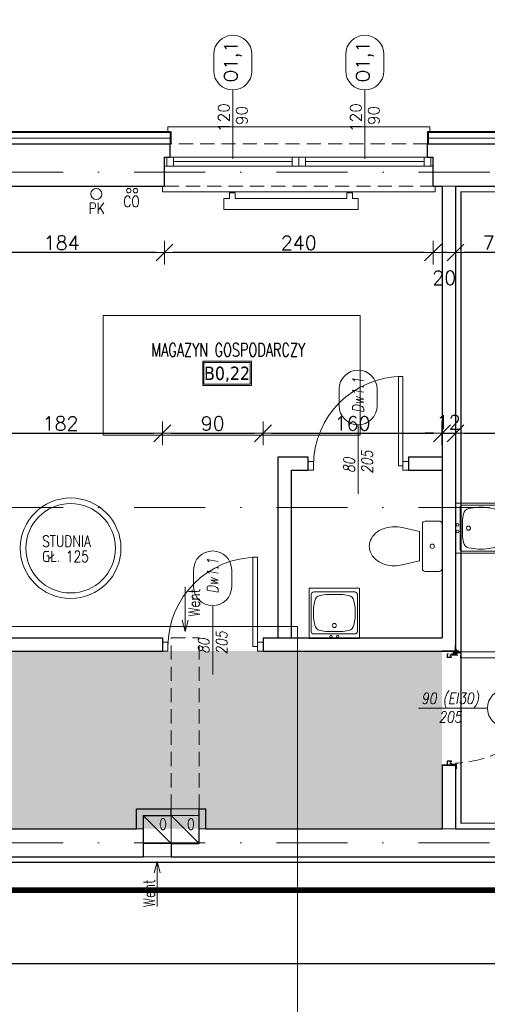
# Model space of a CAD drawing. Header units: millimetres. Extents: x 28291 to 177760, y -399809 to -170937.
# Tile 172 of 256: x 54002 to 54420, y -195084 to -194203. Entities that reach past the tile are written whole.
import ezdxf
from ezdxf.enums import TextEntityAlignment as Align

# ---------------------------------------------------------------- set-up
doc = ezdxf.new("R2010")
doc.units = ezdxf.units.MM
for name, pattern in [('2_3', [1, 0.5, -0.5]), ('CENTER', [0.6, 0.375, -0.075, 0.075, -0.075]), ('DASHDOT', [25.4, 12.7, -6.35, 0, -6.35]), ('HIDDEN', [9.525, 6.35, -3.175]), ('Hidden Line', [391.222223, 282.222223, -109]), ('STRICHLINIE', [0.75, 0.5, -0.25])]:
    doc.linetypes.add(name, pattern=pattern)
doc.layers.get('0').update_dxf_attribs({"lineweight": 0})
for name, color, linetype, lineweight, true_color in [('!! 0_ Istn-okna - wymienione', 9, 'Continuous', 13, 0x808080), ('!! 0_Istn-armatura', 9, 'Continuous', 9, 0x808080), ('!! 0_Opis_okna - zrealizowane', 7, 'Continuous', 15, 0xb3b3b3), ('!! 1_drzwi-linia - zrealizowane', 7, 'Continuous', 5, 0x7a7a7a), ('!! 1_PROJ SCIANY ZREAL - HATCH', 9, 'Continuous', 0, 0x808080), ('!! 1_tynk zewn nowy wykon.', 7, 'Continuous', 13, 0x949494), ('!! 2_OPIS DRZWI ZREAZL', 7, 'Continuous', 5, 0xb5b5b5), ('!! 2_remont ocieplenie wykon', 7, 'Continuous', 13, 0x949494), ('!! budowa zmiany', 7, 'Continuous', 5, 0xff2e2e)]:
    doc.layers.add(name, color=color, linetype=linetype, lineweight=lineweight, true_color=true_color)
for name, color, linetype, lineweight in [('!! 0_ Istn-sciany', 3, 'Continuous', 30), ('!! 0_ Istn-widok', 1, 'Continuous', 15), ('!! 0_Istn-cienka', 4, 'Continuous', 9), ('!! 0_Istn-drzwi', 1, 'Continuous', 13), ('!! 0_Istn-went', 5, 'Continuous', 13), ('!! 0_Opis_pom', 9, 'Continuous', 13), ('!! 1  WYDZIELENIE PPOŻ', 252, 'Continuous', 0), ('!! 1_PROJ Sciany', 2, 'Continuous', 40), ('!! 2_posadzki winyle 1', 31, 'Continuous', 9), ('!! wymiary osi', 250, 'Continuous', 9), ('0-osie-liniA', 14, 'DASHDOT', 5)]:
    doc.layers.add(name, color=color, linetype=linetype, lineweight=lineweight)
doc.layers.add('!! 0_Istn-grzejniki', color=7, linetype='Continuous', lineweight=0, plot=False)
doc.layers.add('!! 0_ramki', color=66, linetype='Continuous', lineweight=9, plot=False)
doc.styles.add('50', font='ROMANS.shx', dxfattribs={"width": 0.8, "height": 10})
doc.styles.add('ARCHETYP', font='romans.shx', dxfattribs={"height": 15})
doc.styles.add('ARIAL', font='tahoma.ttf')
doc.styles.add('TXT', font='simplex.shx')
doc.linetypes.add('ZIGZAG', pattern='A,0.00254,-5.08,[131,ltypeshp.shx,S=5.08,R=0,X=-5.08,Y=0],-10.16,[131,ltypeshp.shx,S=5.08,R=180,X=5.08,Y=0],-5.08', length=20.32254)
doc.dimstyles.new('DIM50', dxfattribs={"dimscale": 5, "dimtxt": 2.5, "dimasz": 1.5, "dimexe": 0, "dimexo": 0, "dimgap": 0.5, "dimtad": 1, "dimdec": 4, "dimrnd": 0.5, "dimdsep": 46, "dimtxsty": 'TXT', "dimblk1": 'TICK1', "dimblk2": 'TICK1', "dimsah": 1, "dimcen": 0, "dimse1": 1, "dimse2": 1, "dimclrd": 1, "dimclre": 7, "dimclrt": 9, "dimadec": 0, "dimazin": 0, "dimtfac": 1, "dimtdec": 4, "dimtmove": 2, "dimatfit": 3, "dimldrblk": 'TICK1', "dimfxl": 1, "dimtolj": 1, "dimarcsym": 0})

# ---------------------------------------------------------------- blocks, each defined once
blk = doc.blocks.new('A$C04090CF1')
for p, q in [((0, 60), (60, 60)), ((0, 0), (0, 60)), ((60, 60), (60, 0)), ((2.5, 8.5), (2.5, 52.5)), ((54.5, 55.5), (5.5, 55.5)), ((13, 51.5), (19.8, 52.7)), ((47, 51.5), (40.2, 52.7)), ((57.5, 8.5), (57.5, 52.5)), ((5.2, 36.8), (6.6, 45)), ((54.8, 36.8), (53.4, 45)), ((6.6, 16), (5.2, 24.2)), ((53.4, 16), (54.8, 24.2)), ((60, 0), (0, 0)), ((54.5, 5.5), (5.5, 5.5)), ((19.8, 8.3), (13, 9.5)), ((40.2, 8.3), (47, 9.5))]:
    blk.add_line(p, q)
for points in [[(19.8, 52.7), (40.2, 52.7)], [(19.8, 8.3), (40.2, 8.3)]]:
    blk.add_lwpolyline(points)
for centre, radius in [((30, 15.5), 2.5), ((26, 2.5), 1.5), ((34, 2.5), 1.5)]:
    blk.add_circle(centre, radius)
for centre, radius, start, end in [((5.5, 52.5), 3, 90, 180), ((14.5, 43.6), 8, 100.3048, 170.5377), ((45.5, 43.6), 8, 9.4623, 79.6952), ((54.5, 52.5), 3, 0, 90), ((188.4, 30.5), 183.3, 178.0251, 181.9749), ((-128.4, 30.5), 183.3, 358.0251, 1.9749), ((14.5, 17.4), 8, 189.4623, 259.6952), ((45.5, 17.4), 8, 280.3048, 350.5377), ((5.5, 8.5), 3, 180, 270), ((54.5, 8.5), 3, 270, 0)]:
    blk.add_arc(centre, radius, start, end)
blk = doc.blocks.new('A$C1F8E0840')
at = {"linetype": 'Continuous', "xscale": 0.75, "yscale": 0.75, "zscale": 0.75}
blk.add_blockref('A$C04090CF1', (-22.5, 0), dxfattribs=at)
blk = doc.blocks.new('BLOK OSI')
at = {"layer": '0-osie-liniA', "ltscale": 5}
for points in [[(48639.33021, -194402.0883), (55424.2848, -194402.0883)], [(48639.25763, -194702.0883), (55442.2848, -194702.0883)], [(48639.25763, -195002.0883), (55442.2848, -195002.0883)]]:
    blk.add_lwpolyline(points, dxfattribs=at)
blk = doc.blocks.new('1_ok-opis')
blk.add_line((0, 111.61), (0, 50))
for points in [[(-17, 128.61), (-17, 143.61)], [(17, 128.61), (17, 143.61)]]:
    blk.add_lwpolyline(points)
for centre, start, end in [((0, 143.61), 0, 180), ((0, 128.61), 180, 0)]:
    blk.add_arc(centre, 17, start, end)
at = {"style": 'ARCHETYP'}
for tag, height, rotation, p in [('NR', 12, 90, (0, 136.9)), ('NR', 12, 270, (0, 136.9)), ('SZEROKOŚĆ', 10, 90, (-8, 78.29)), ('WYSOKOŚĆ', 10, 270, (-8, 78.29)), ('WYSOKOŚĆ', 10, 90, (8, 78.29)), ('SZEROKOŚĆ', 10, 270, (8, 78.29))]:
    blk.add_attdef(tag, text='', height=height, rotation=rotation, dxfattribs=at).set_placement(p, align=Align.MIDDLE)
blk = doc.blocks.new('TICK1')
at = {"color": 0}
for p, q in [((0, -1.4), (0, 1.4)), ((0, 0), (-1, 0))]:
    blk.add_line(p, q, dxfattribs=at)
at = {"color": 2}
blk.add_line((-1, -1), (1, 1), dxfattribs=at)
blk = doc.blocks.new('*D2226')
at = {"layer": '!! wymiary osi', "color": 1, "lineweight": -2, "transparency": 16777216}
blk.add_line((53201.21, -193749.32), (55021.21, -193749.32), dxfattribs=at)
at = {"layer": 'DEFPOINTS', "color": 0, "transparency": 16777216}
for p in [(55028.71, -193749.32), (53193.71, -193904.59), (55028.71, -194277.59)]:
    blk.add_point(p, dxfattribs=at)
at = {"layer": '!! wymiary osi', "color": 1, "lineweight": -2, "transparency": 16777216, "xscale": 7.5, "yscale": 7.5, "zscale": 7.5, "rotation": 180}
blk.add_blockref('TICK1', (53193.71, -193749.32), dxfattribs=at)
at = {"layer": '!! wymiary osi', "color": 1, "lineweight": -2, "transparency": 16777216, "xscale": 7.5, "yscale": 7.5, "zscale": 7.5}
blk.add_blockref('TICK1', (55028.71, -193749.32), dxfattribs=at)
at = {"layer": '!! wymiary osi', "color": 9, "transparency": 16777216, "insert": (54111.21, -193740.57), "char_height": 12.5, "attachment_point": 5, "style": 'TXT'}
blk.add_mtext('\\A1;1835', dxfattribs=at)
blk = doc.blocks.new('*D2253')
at = {"layer": '!! wymiary osi', "color": 1, "lineweight": -2, "transparency": 16777216}
blk.add_line((53955.21, -193779.13), (54372.21, -193779.13), dxfattribs=at)
at = {"layer": 'DEFPOINTS', "color": 0, "transparency": 16777216}
for p in [(54379.71, -193779.13), (53947.71, -194326.59), (54379.71, -194326.59)]:
    blk.add_point(p, dxfattribs=at)
at = {"layer": '!! wymiary osi', "color": 1, "lineweight": -2, "transparency": 16777216, "xscale": 7.5, "yscale": 7.5, "zscale": 7.5, "rotation": 180}
blk.add_blockref('TICK1', (53947.71, -193779.13), dxfattribs=at)
at = {"layer": '!! wymiary osi', "color": 1, "lineweight": -2, "transparency": 16777216, "xscale": 7.5, "yscale": 7.5, "zscale": 7.5}
blk.add_blockref('TICK1', (54379.71, -193779.13), dxfattribs=at)
at = {"layer": '!! wymiary osi', "color": 9, "transparency": 16777216, "insert": (54163.71, -193770.38), "char_height": 12.5, "attachment_point": 5, "style": 'TXT'}
blk.add_mtext('\\A1;432', dxfattribs=at)
blk = doc.blocks.new('*D2254')
at = {"layer": '!! wymiary osi', "color": 1, "lineweight": -2, "transparency": 16777216}
for p, q in [((54372.21, -193779.13), (54364.71, -193779.13)), ((54379.71, -193779.13), (54391.71, -193779.13)), ((54399.21, -193779.13), (54406.71, -193779.13))]:
    blk.add_line(p, q, dxfattribs=at)
at = {"layer": 'DEFPOINTS', "color": 0, "transparency": 16777216}
for p in [(54391.71, -193779.13), (54379.71, -194326.59), (54391.71, -194326.59)]:
    blk.add_point(p, dxfattribs=at)
at = {"layer": '!! wymiary osi', "color": 1, "lineweight": -2, "transparency": 16777216, "xscale": 7.5, "yscale": 7.5, "zscale": 7.5}
blk.add_blockref('TICK1', (54379.71, -193779.13), dxfattribs=at)
at = {"layer": '!! wymiary osi', "color": 1, "lineweight": -2, "transparency": 16777216, "xscale": 7.5, "yscale": 7.5, "zscale": 7.5, "rotation": 180}
blk.add_blockref('TICK1', (54391.71, -193779.13), dxfattribs=at)
at = {"layer": '!! wymiary osi', "color": 9, "transparency": 16777216, "insert": (54385.71, -193769.13), "char_height": 12.5, "attachment_point": 5, "style": 'TXT'}
blk.add_mtext('\\A1;12', dxfattribs=at)
blk = doc.blocks.new('*D2255')
at = {"layer": '!! wymiary osi', "color": 1, "lineweight": -2, "transparency": 16777216}
blk.add_line((54399.21, -193779.13), (54972.21, -193779.13), dxfattribs=at)
at = {"layer": 'DEFPOINTS', "color": 0, "transparency": 16777216}
for p in [(54979.71, -193779.13), (54391.71, -194326.59), (54979.71, -194326.59)]:
    blk.add_point(p, dxfattribs=at)
at = {"layer": '!! wymiary osi', "color": 1, "lineweight": -2, "transparency": 16777216, "xscale": 7.5, "yscale": 7.5, "zscale": 7.5, "rotation": 180}
blk.add_blockref('TICK1', (54391.71, -193779.13), dxfattribs=at)
at = {"layer": '!! wymiary osi', "color": 1, "lineweight": -2, "transparency": 16777216, "xscale": 7.5, "yscale": 7.5, "zscale": 7.5}
blk.add_blockref('TICK1', (54979.71, -193779.13), dxfattribs=at)
at = {"layer": '!! wymiary osi', "color": 9, "transparency": 16777216, "insert": (54685.71, -193770.38), "char_height": 12.5, "attachment_point": 5, "style": 'TXT'}
blk.add_mtext('\\A1;588', dxfattribs=at)
blk = doc.blocks.new('*D2412')
at = {"layer": '!! wymiary osi', "color": 1, "lineweight": -2, "transparency": 16777216}
blk.add_line((54454.21, -194411.04), (54399.21, -194411.04), dxfattribs=at)
at = {"layer": 'DEFPOINTS', "color": 0, "transparency": 16777216}
for p in [(54391.71, -194351.59), (54461.71, -194351.59), (54391.71, -194411.04)]:
    blk.add_point(p, dxfattribs=at)
at = {"layer": '!! wymiary osi', "color": 1, "lineweight": -2, "transparency": 16777216, "xscale": 7.5, "yscale": 7.5, "zscale": 7.5, "rotation": 180}
blk.add_blockref('TICK1', (54391.71, -194411.04), dxfattribs=at)
at = {"layer": '!! wymiary osi', "color": 1, "lineweight": -2, "transparency": 16777216, "xscale": 7.5, "yscale": 7.5, "zscale": 7.5}
blk.add_blockref('TICK1', (54461.71, -194411.04), dxfattribs=at)
at = {"layer": '!! wymiary osi', "color": 9, "transparency": 16777216, "insert": (54426.71, -194402.29), "char_height": 12.5, "attachment_point": 5, "style": 'TXT'}
blk.add_mtext('\\A1;70', dxfattribs=at)
blk = doc.blocks.new('*D2413')
at = {"layer": '!! wymiary osi', "color": 1, "lineweight": -2, "transparency": 16777216}
blk.add_line((54384.21, -194411.04), (54379.21, -194411.04), dxfattribs=at)
at = {"layer": 'DEFPOINTS', "color": 0, "transparency": 16777216}
for p in [(54371.71, -194351.59), (54391.71, -194351.59), (54371.71, -194411.04)]:
    blk.add_point(p, dxfattribs=at)
at = {"layer": '!! wymiary osi', "color": 1, "lineweight": -2, "transparency": 16777216, "xscale": 7.5, "yscale": 7.5, "zscale": 7.5, "rotation": 180}
blk.add_blockref('TICK1', (54371.71, -194411.04), dxfattribs=at)
at = {"layer": '!! wymiary osi', "color": 1, "lineweight": -2, "transparency": 16777216, "xscale": 7.5, "yscale": 7.5, "zscale": 7.5}
blk.add_blockref('TICK1', (54391.71, -194411.04), dxfattribs=at)
at = {"layer": '!! wymiary osi', "color": 9, "transparency": 16777216, "insert": (54381.71, -194433.54), "char_height": 12.5, "attachment_point": 5, "style": 'TXT'}
blk.add_mtext('\\A1;20', dxfattribs=at)
blk = doc.blocks.new('*D2414')
at = {"layer": '!! wymiary osi', "color": 1, "lineweight": -2, "transparency": 16777216}
blk.add_line((54364.21, -194411.04), (54139.21, -194411.04), dxfattribs=at)
at = {"layer": 'DEFPOINTS', "color": 0, "transparency": 16777216}
for p in [(54131.71, -194351.59), (54371.71, -194351.59), (54131.71, -194411.04)]:
    blk.add_point(p, dxfattribs=at)
at = {"layer": '!! wymiary osi', "color": 1, "lineweight": -2, "transparency": 16777216, "xscale": 7.5, "yscale": 7.5, "zscale": 7.5, "rotation": 180}
blk.add_blockref('TICK1', (54131.71, -194411.04), dxfattribs=at)
at = {"layer": '!! wymiary osi', "color": 1, "lineweight": -2, "transparency": 16777216, "xscale": 7.5, "yscale": 7.5, "zscale": 7.5}
blk.add_blockref('TICK1', (54371.71, -194411.04), dxfattribs=at)
at = {"layer": '!! wymiary osi', "color": 9, "transparency": 16777216, "insert": (54251.71, -194402.29), "char_height": 12.5, "attachment_point": 5, "style": 'TXT'}
blk.add_mtext('\\A1;240', dxfattribs=at)
blk = doc.blocks.new('*D2415')
at = {"layer": '!! wymiary osi', "color": 1, "lineweight": -2, "transparency": 16777216}
blk.add_line((54124.21, -194411.04), (53955.21, -194411.04), dxfattribs=at)
at = {"layer": 'DEFPOINTS', "color": 0, "transparency": 16777216}
for p in [(53947.71, -194351.59), (54131.71, -194351.59), (53947.71, -194411.04)]:
    blk.add_point(p, dxfattribs=at)
at = {"layer": '!! wymiary osi', "color": 1, "lineweight": -2, "transparency": 16777216, "xscale": 7.5, "yscale": 7.5, "zscale": 7.5, "rotation": 180}
blk.add_blockref('TICK1', (53947.71, -194411.04), dxfattribs=at)
at = {"layer": '!! wymiary osi', "color": 1, "lineweight": -2, "transparency": 16777216, "xscale": 7.5, "yscale": 7.5, "zscale": 7.5}
blk.add_blockref('TICK1', (54131.71, -194411.04), dxfattribs=at)
at = {"layer": '!! wymiary osi', "color": 9, "transparency": 16777216, "insert": (54039.71, -194402.29), "char_height": 12.5, "attachment_point": 5, "style": 'TXT'}
blk.add_mtext('\\A1;184', dxfattribs=at)
blk = doc.blocks.new('*D2432')
at = {"layer": '!! wymiary osi', "color": 1, "lineweight": -2, "transparency": 16777216}
blk.add_line((53955.21, -194572.73), (54122.21, -194572.73), dxfattribs=at)
at = {"layer": 'DEFPOINTS', "color": 0, "transparency": 16777216}
for p in [(54129.71, -194572.73), (53947.71, -194755.59), (54129.71, -194755.59)]:
    blk.add_point(p, dxfattribs=at)
at = {"layer": '!! wymiary osi', "color": 1, "lineweight": -2, "transparency": 16777216, "xscale": 7.5, "yscale": 7.5, "zscale": 7.5, "rotation": 180}
blk.add_blockref('TICK1', (53947.71, -194572.73), dxfattribs=at)
at = {"layer": '!! wymiary osi', "color": 1, "lineweight": -2, "transparency": 16777216, "xscale": 7.5, "yscale": 7.5, "zscale": 7.5}
blk.add_blockref('TICK1', (54129.71, -194572.73), dxfattribs=at)
at = {"layer": '!! wymiary osi', "color": 9, "transparency": 16777216, "insert": (54038.71, -194563.98), "char_height": 12.5, "attachment_point": 5, "style": 'TXT'}
blk.add_mtext('\\A1;182', dxfattribs=at)
blk = doc.blocks.new('*D2433')
at = {"layer": '!! wymiary osi', "color": 1, "lineweight": -2, "transparency": 16777216}
blk.add_line((54137.21, -194572.73), (54212.21, -194572.73), dxfattribs=at)
at = {"layer": 'DEFPOINTS', "color": 0, "transparency": 16777216}
for p in [(54219.71, -194572.73), (54129.71, -194755.59), (54219.71, -194755.59)]:
    blk.add_point(p, dxfattribs=at)
at = {"layer": '!! wymiary osi', "color": 1, "lineweight": -2, "transparency": 16777216, "xscale": 7.5, "yscale": 7.5, "zscale": 7.5, "rotation": 180}
blk.add_blockref('TICK1', (54129.71, -194572.73), dxfattribs=at)
at = {"layer": '!! wymiary osi', "color": 1, "lineweight": -2, "transparency": 16777216, "xscale": 7.5, "yscale": 7.5, "zscale": 7.5}
blk.add_blockref('TICK1', (54219.71, -194572.73), dxfattribs=at)
at = {"layer": '!! wymiary osi', "color": 9, "transparency": 16777216, "insert": (54174.71, -194563.98), "char_height": 12.5, "attachment_point": 5, "style": 'TXT'}
blk.add_mtext('\\A1;90', dxfattribs=at)
blk = doc.blocks.new('*D2434')
at = {"layer": '!! wymiary osi', "color": 1, "lineweight": -2, "transparency": 16777216}
blk.add_line((54227.21, -194572.73), (54372.21, -194572.73), dxfattribs=at)
at = {"layer": 'DEFPOINTS', "color": 0, "transparency": 16777216}
for p in [(54379.71, -194572.73), (54219.71, -194755.59), (54379.71, -194755.59)]:
    blk.add_point(p, dxfattribs=at)
at = {"layer": '!! wymiary osi', "color": 1, "lineweight": -2, "transparency": 16777216, "xscale": 7.5, "yscale": 7.5, "zscale": 7.5, "rotation": 180}
blk.add_blockref('TICK1', (54219.71, -194572.73), dxfattribs=at)
at = {"layer": '!! wymiary osi', "color": 1, "lineweight": -2, "transparency": 16777216, "xscale": 7.5, "yscale": 7.5, "zscale": 7.5}
blk.add_blockref('TICK1', (54379.71, -194572.73), dxfattribs=at)
at = {"layer": '!! wymiary osi', "color": 9, "transparency": 16777216, "insert": (54299.71, -194563.98), "char_height": 12.5, "attachment_point": 5, "style": 'TXT'}
blk.add_mtext('\\A1;160', dxfattribs=at)
blk = doc.blocks.new('*D2435')
at = {"layer": '!! wymiary osi', "color": 1, "lineweight": -2, "transparency": 16777216}
for p, q in [((54372.21, -194572.73), (54364.71, -194572.73)), ((54379.71, -194572.73), (54391.71, -194572.73)), ((54399.21, -194572.73), (54406.71, -194572.73))]:
    blk.add_line(p, q, dxfattribs=at)
at = {"layer": 'DEFPOINTS', "color": 0, "transparency": 16777216}
for p in [(54391.71, -194572.73), (54379.71, -194755.59), (54391.71, -194755.59)]:
    blk.add_point(p, dxfattribs=at)
at = {"layer": '!! wymiary osi', "color": 1, "lineweight": -2, "transparency": 16777216, "xscale": 7.5, "yscale": 7.5, "zscale": 7.5}
blk.add_blockref('TICK1', (54379.71, -194572.73), dxfattribs=at)
at = {"layer": '!! wymiary osi', "color": 1, "lineweight": -2, "transparency": 16777216, "xscale": 7.5, "yscale": 7.5, "zscale": 7.5, "rotation": 180}
blk.add_blockref('TICK1', (54391.71, -194572.73), dxfattribs=at)
at = {"layer": '!! wymiary osi', "color": 9, "transparency": 16777216, "insert": (54385.71, -194562.73), "char_height": 12.5, "attachment_point": 5, "style": 'TXT'}
blk.add_mtext('\\A1;12', dxfattribs=at)
blk = doc.blocks.new('*D2436')
at = {"layer": '!! wymiary osi', "color": 1, "lineweight": -2, "transparency": 16777216}
blk.add_line((54399.21, -194572.73), (54731.21, -194572.73), dxfattribs=at)
at = {"layer": 'DEFPOINTS', "color": 0, "transparency": 16777216}
for p in [(54738.71, -194572.73), (54738.71, -194639.09), (54391.71, -194755.59)]:
    blk.add_point(p, dxfattribs=at)
at = {"layer": '!! wymiary osi', "color": 1, "lineweight": -2, "transparency": 16777216, "xscale": 7.5, "yscale": 7.5, "zscale": 7.5, "rotation": 180}
blk.add_blockref('TICK1', (54391.71, -194572.73), dxfattribs=at)
at = {"layer": '!! wymiary osi', "color": 1, "lineweight": -2, "transparency": 16777216, "xscale": 7.5, "yscale": 7.5, "zscale": 7.5}
blk.add_blockref('TICK1', (54738.71, -194572.73), dxfattribs=at)
at = {"layer": '!! wymiary osi', "color": 9, "transparency": 16777216, "insert": (54563.25, -194563.98), "char_height": 12.5, "attachment_point": 5, "style": 'TXT'}
blk.add_mtext('\\A1;347', dxfattribs=at)
blk = doc.blocks.new('*D2437')
at = {"layer": '!! wymiary osi', "color": 1, "lineweight": -2, "transparency": 16777216}
blk.add_line((54959.21, -195047.47), (53993.21, -195047.47), dxfattribs=at)
at = {"layer": 'DEFPOINTS', "color": 0, "transparency": 16777216}
for p in [(53985.71, -194951.59), (54966.71, -194951.59), (53985.71, -195047.47)]:
    blk.add_point(p, dxfattribs=at)
at = {"layer": '!! wymiary osi', "color": 1, "lineweight": -2, "transparency": 16777216, "xscale": 7.5, "yscale": 7.5, "zscale": 7.5, "rotation": 180}
blk.add_blockref('TICK1', (53985.71, -195047.47), dxfattribs=at)
at = {"layer": '!! wymiary osi', "color": 1, "lineweight": -2, "transparency": 16777216, "xscale": 7.5, "yscale": 7.5, "zscale": 7.5}
blk.add_blockref('TICK1', (54966.71, -195047.47), dxfattribs=at)
at = {"layer": '!! wymiary osi', "color": 9, "transparency": 16777216, "insert": (54476.21, -195038.72), "char_height": 12.5, "attachment_point": 5, "style": 'TXT'}
blk.add_mtext('\\A1;981', dxfattribs=at)
blk = doc.blocks.new('zaw-dr-90-p')
at = {"color": 2, "linetype": 'CENTER', "ltscale": 0.2}
for p, q in [((12, 0), (-12, 0)), ((0, 12), (0, -12)), ((24.5, 24), (31, 24)), ((24.5, 19), (31, 19))]:
    blk.add_line(p, q, dxfattribs=at)
at = {"ltscale": 0.2}
for p, q in [((10, 12), (6.5, 12)), ((10, 0), (10, 6.5))]:
    blk.add_line(p, q, dxfattribs=at)
blk.add_lwpolyline([(0, 6.5), (23.5, 6.5, 0.414214), (28, 11), (28, 31), (24.5, 31), (24.5, 11, -0.414214), (23.5, 10), (0, 10, 4.561698), (7.6, 6.5), (4.9, 4.2)], format="xyb", dxfattribs=at)
blk.add_lwpolyline([(-0.2, -0.2), (-2.5, -0.2), (-2.5, 0.2), (-0.2, 0.2), (-0.2, 2.5), (0.2, 2.5), (0.2, 0.2), (2.8, 0.2), (2.8, -0.2), (0.2, -0.2), (0.2, -2.8), (-0.2, -2.8)], close=True)
blk.add_lwpolyline([(10, 10), (10, 39), (6.5, 39), (6.5, 10)], dxfattribs=at)
blk.add_circle((0, 0), 6.5, dxfattribs=at)
blk = doc.blocks.new('drzwi 90- sc 12')
for p, q in [((-13620.32, 20410.16), (-13620.32, 20313.77)), ((-13614.92, 20409.86), (-13620.32, 20409.86)), ((-13616.12, 20410.26), (-13620.22, 20410.26)), ((-13616.12, 20410.26), (-13620, 20410.26)), ((-13618.17, 20410.26), (-13616.22, 20410.26)), ((-13618.17, 20410.26), (-13616.22, 20410.26)), ((-13616.12, 20410.26), (-13616.12, 20411.46)), ((-13616.12, 20411.46), (-13615.02, 20411.46)), ((-13614.92, 20411.36), (-13614.92, 20313.77)), ((-13620.32, 20313.47), (-13620.32, 20317.97)), ((-13614.92, 20312.27), (-13614.92, 20317.97)), ((-13715.57, 20308.32), (-13715.57, 20308.56)), ((-13715.57, 20307.69), (-13715.57, 20308.56)), ((-13715.57, 20307.82), (-13715.57, 20308.56)), ((-13715.57, 20307.72), (-13715.37, 20307.72)), ((-13614.92, 20313.77), (-13620.32, 20313.77)), ((-13618.22, 20313.37), (-13620.22, 20313.37)), ((-13618.22, 20313.67), (-13618.22, 20313.37)), ((-13618.22, 20313.67), (-13616.42, 20313.67)), ((-13617.77, 20311.12), (-13617.77, 20305.72)), ((-13617.77, 20311.12), (-13617.77, 20305.72)), ((-13616.17, 20309.92), (-13617.37, 20309.92)), ((-13616.17, 20309.92), (-13616.17, 20311.02)), ((-13615.92, 20313.17), (-13615.92, 20312.17)), ((-13615.92, 20312.17), (-13615.02, 20312.17)), ((-13715.77, 20301.96), (-13716.27, 20301.96)), ((-13616.77, 20301.96), (-13616.27, 20301.96))]:
    blk.add_line(p, q)
for points in [[(-13665.27, 20284.96), (-13665.27, 20325.83)], [(-13615.57, 20309.64), (-13615.32, 20309.64), (-13615.32, 20309.82), (-13616.32, 20309.82), (-13616.32, 20309.64), (-13615.92, 20309.64)]]:
    blk.add_lwpolyline(points)
at = {"lineweight": 30}
for points in [[(-13716.27, 20308.92), (-13721.27, 20308.92)], [(-13716.27, 20308.92), (-13716.27, 20296.92)], [(-13614.27, 20308.92), (-13609.27, 20308.92)], [(-13614.27, 20308.92), (-13614.27, 20296.92)]]:
    blk.add_lwpolyline(points, dxfattribs=at)
at = {"ltscale": 0.2}
for points in [[(-13715.57, 20307.51), (-13715.57, 20309.48, 0.414214), (-13715.91, 20309.82), (-13719.43, 20309.82, 0.414214), (-13719.77, 20309.48), (-13719.77, 20308.92), (-13719.59, 20308.92), (-13719.59, 20309.48, -0.414214), (-13719.43, 20309.64), (-13716.97, 20309.64)], [(-13716.97, 20309.64), (-13715.91, 20309.64, -0.414214), (-13715.75, 20309.48), (-13715.75, 20307.51)], [(-13715.75, 20307.76), (-13715.75, 20305.58, 0.414214), (-13715.41, 20305.24), (-13714.96, 20305.24, -0.414214), (-13714.8, 20305.08), (-13714.8, 20304.48, 0.414214), (-13714.46, 20304.14), (-13713.28, 20304.14, 0.414214), (-13712.94, 20304.48), (-13712.94, 20305.15, -1), (-13712.75, 20305.15), (-13712.75, 20301.96, -0.414214), (-13712.91, 20301.8), (-13715.43, 20301.8, -0.414214), (-13715.59, 20301.96), (-13715.59, 20302.52), (-13715.77, 20302.52), (-13715.77, 20301.96, 0.414214), (-13715.43, 20301.62), (-13712.91, 20301.62, 0.414214), (-13712.57, 20301.96), (-13712.57, 20305.15, 1), (-13713.12, 20305.15), (-13713.12, 20304.48, -0.414214), (-13713.28, 20304.32), (-13714.46, 20304.32, -0.414214), (-13714.62, 20304.48), (-13714.62, 20305.08, 0.414214), (-13714.96, 20305.42), (-13715.41, 20305.42, -0.414214), (-13715.57, 20305.58), (-13715.57, 20307.64)], [(-13615.92, 20309.64), (-13616.63, 20309.64, 0.414214), (-13616.79, 20309.48), (-13616.79, 20305.58, -0.414214), (-13617.13, 20305.24), (-13617.58, 20305.24, 0.414214), (-13617.74, 20305.08), (-13617.74, 20304.48, -0.414214), (-13618.08, 20304.14), (-13619.26, 20304.14, -0.414214), (-13619.6, 20304.48), (-13619.6, 20305.15, 1), (-13619.79, 20305.15), (-13619.79, 20301.96, 0.414214), (-13619.63, 20301.8), (-13617.11, 20301.8, 0.414214), (-13616.95, 20301.96), (-13616.95, 20302.52), (-13616.77, 20302.52), (-13616.77, 20301.96, -0.414214), (-13617.11, 20301.62), (-13619.63, 20301.62, -0.414214), (-13619.97, 20301.96), (-13619.97, 20305.15, -1), (-13619.42, 20305.15), (-13619.42, 20304.48, 0.414214), (-13619.26, 20304.32), (-13618.08, 20304.32, 0.414214), (-13617.92, 20304.48), (-13617.92, 20305.08, -0.414214), (-13617.58, 20305.42), (-13617.13, 20305.42, 0.414214), (-13616.97, 20305.58), (-13616.97, 20309.48, -0.414214), (-13616.63, 20309.82), (-13613.11, 20309.82, -0.414214), (-13612.77, 20309.48), (-13612.77, 20308.92), (-13612.95, 20308.92), (-13612.95, 20309.48, 0.414214), (-13613.11, 20309.64), (-13615.57, 20309.64)]]:
    blk.add_lwpolyline(points, format="xyb", dxfattribs=at)
blk.add_lwpolyline([(-13616.79, 20308.82), (-13616.97, 20308.82), (-13616.97, 20307.42), (-13616.79, 20307.42)], close=True)
at = {"linetype": 'Hidden Line', "lineweight": 9, "ltscale": 0.05}
blk.add_arc((-13615.5, 20305.14), 99.12, 94.80054, 177.69442, dxfattribs=at)
for centre, radius, start, end in [((-13620.22, 20410.16), 0.1, 90, 180), ((-13615.02, 20411.36), 0.1, 0, 90), ((-13620.22, 20313.47), 0.1, 180, 270), ((-13616.42, 20313.17), 0.5, 0, 90), ((-13616.27, 20311.02), 0.1, 0, 90), ((-13615.02, 20312.27), 0.1, 270, 0)]:
    blk.add_arc(centre, radius, start, end)
at = {"xscale": 0.09999999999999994, "yscale": 0.09999999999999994, "zscale": 0.09999999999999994, "rotation": 180.0000000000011}
blk.add_blockref('zaw-dr-90-p', (-13614.92, 20310.92), dxfattribs=at)
blk = doc.blocks.new('A$C351F644B')
for p, q in [((-16.71, 35.72), (-13.07, 19.98)), ((16.71, 35.72), (13.07, 19.98)), ((13.07, 19.98), (-13.07, 19.98)), ((-22.5, 2.5), (-22.5, 15)), ((-20, 17.5), (20, 17.5)), ((22.5, 15), (22.5, 2.5)), ((20, 0), (-20, 0))]:
    blk.add_line(p, q)
blk.add_circle((0, 8.75), 1.96)
for centre, radius, start, end in [((2.35, 46.88), 18.75, 120.1094, 144.46232), ((0, 50.93), 14.07, 90, 120.1094), ((0, 50.93), 14.07, 59.8906, 90), ((-2.35, 46.88), 18.75, 35.53768, 59.8906), ((6.06, 44.23), 23.31, 144.46232, 163.51826), ((-6.06, 44.23), 23.31, 16.48174, 35.53768), ((11.92, 42.5), 29.42, 163.51826, 180), ((-11.92, 42.5), 29.42, 0, 16.48174), ((11.92, 42.5), 29.42, 180, 193.33258), ((-11.92, 42.5), 29.42, 346.66742, 0), ((-20, 15), 2.5, 90, 180), ((20, 15), 2.5, 0, 90), ((-20, 2.5), 2.5, 180, 270), ((20, 2.5), 2.5, 270, 0)]:
    blk.add_arc(centre, radius, start, end)

msp = doc.modelspace()

# ---------------------------------------------------------------- hatches: boundary and pattern name
at = {"layer": '!! 2_posadzki winyle 1'}
h = msp.add_hatch(dxfattribs=at)
h.set_pattern_fill('TRIANG', color=256, scale=2, style=0)
h.set_pattern_definition([(60, (21090.984, 20246.404), (-9.525, 16.4977839), [9.525, -9.525]), (120, (21090.984, 20246.404), (-19.05, 1e-08), [9.525, -9.525]), (0, (21086.222, 20254.653), (9.525, 16.4977839), [9.525, -9.525])])
h.paths.add_polyline_path([(52004.71142, -194926.5883), (54379.71142, -194926.5883), (54379.71142, -194767.5883), (53479.71142, -194767.5883), (53479.71142, -194651.5883), (52004.71142, -194651.5883)])

# ---------------------------------------------------------------- linework, layer by layer
at = {"layer": '!! 0_ Istn-okna - wymienione'}
for points in [[(54131.71142, -194325.5883), (54371.71142, -194325.5883)], [(54131.71142, -194333.5883), (54371.71142, -194333.5883)], [(54139.71142, -194329.5883), (54245.71142, -194329.5883)], [(54257.71142, -194329.5883), (54363.71142, -194329.5883)]]:
    msp.add_lwpolyline(points, dxfattribs=at)
for points in [[(54133.71142, -194325.5883), (54139.71142, -194325.5883), (54139.71142, -194333.5883), (54133.71142, -194333.5883)], [(54245.71142, -194325.5883), (54251.71142, -194325.5883), (54251.71142, -194333.5883), (54245.71142, -194333.5883)], [(54251.71142, -194325.5883), (54257.71142, -194325.5883), (54257.71142, -194333.5883), (54251.71142, -194333.5883)], [(54363.71142, -194325.5883), (54369.71142, -194325.5883), (54369.71142, -194333.5883), (54363.71142, -194333.5883)]]:
    msp.add_lwpolyline(points, close=True, dxfattribs=at)
at = {"layer": '!! 0_ Istn-sciany'}
for points in [[(53766.71142, -194313.5883), (54136.71142, -194313.5883)], [(54136.71142, -194325.5883), (54136.71142, -194313.5883)], [(54366.71142, -194313.5883), (54436.71142, -194313.5883)], [(54366.71142, -194325.5883), (54366.71142, -194313.5883)], [(54131.71142, -194325.5883), (54136.71142, -194325.5883)], [(54131.71142, -194351.5883), (54131.71142, -194325.5883)], [(54366.71142, -194325.5883), (54371.71142, -194325.5883)], [(54371.71142, -194351.5883), (54371.71142, -194325.5883)], [(53947.71142, -194351.5883), (54131.71142, -194351.5883)], [(54371.71142, -194351.5883), (54379.71142, -194351.5883)], [(54379.71142, -194351.5883), (54379.71142, -194755.5883)], [(54391.71142, -194351.5883), (54431.71142, -194351.5883)], [(54391.71142, -194351.5883), (54391.71142, -194767.5883)], [(54233.15123, -194755.5883), (54233.15123, -194593.79704), (54259.73413, -194593.79704)], [(54259.73413, -194593.79704), (54259.73413, -194605.79704)], [(54349.73413, -194593.79704), (54349.73413, -194605.79704)], [(54349.73413, -194593.79704), (54379.71142, -194593.79704)], [(54245.15123, -194755.5883), (54245.15123, -194605.79704), (54259.73413, -194605.79704)], [(54349.73413, -194605.79704), (54379.71142, -194605.79704)], [(53947.71142, -194755.5883), (54129.71142, -194755.5883)], [(54129.71142, -194755.5883), (54129.71142, -194767.5883)], [(54219.71142, -194755.5883), (54379.71142, -194755.5883)], [(54219.71142, -194755.5883), (54219.71142, -194767.5883)], [(53775.71142, -194767.5883), (54129.71142, -194767.5883)], [(54219.71142, -194767.5883), (54391.71142, -194767.5883)], [(54379.71142, -194869.5883), (54391.71142, -194869.5883)], [(54379.71142, -194869.5883), (54379.71142, -194926.5883)], [(54391.71142, -194869.5883), (54391.71142, -194926.5883)], [(54106.71142, -194908.5883), (54137.71142, -194908.5883)], [(54106.71142, -194926.5883), (54106.71142, -194908.5883)], [(54112.71142, -194914.5883), (54112.71142, -194951.5883)], [(54112.71142, -194914.5883), (54137.71142, -194914.5883)], [(54137.71142, -194914.5883), (54137.71142, -194908.5883)], [(54162.71142, -194908.5883), (54168.71142, -194908.5883)], [(54162.71142, -194939.5883), (54162.71142, -194908.5883)], [(54168.71142, -194926.5883), (54168.71142, -194908.5883)], [(53985.71142, -194926.5883), (54106.71142, -194926.5883)], [(54168.71142, -194926.5883), (54379.71142, -194926.5883)], [(54391.71142, -194926.5883), (54585.71142, -194926.5883)], [(54137.71142, -194939.5883), (54162.71142, -194939.5883)], [(54137.71142, -194939.5883), (54137.71142, -194951.5883)], [(53985.71142, -194951.5883), (54112.71142, -194951.5883)], [(54137.71142, -194951.5883), (54591.71142, -194951.5883)]]:
    msp.add_lwpolyline(points, dxfattribs=at)
at = {"layer": '!! 0_ Istn-widok'}
for points in [[(54368.71142, -194298.5883), (54134.71142, -194298.5883)], [(54134.71142, -194303.5883), (54134.71142, -194298.5883)], [(54368.71142, -194303.5883), (54368.71142, -194298.5883)], [(54129.71142, -194351.5883), (54129.71142, -194356.5883)], [(54373.71142, -194351.5883), (54373.71142, -194356.5883)], [(54379.71142, -194351.5883), (54391.71142, -194351.5883)], [(54129.71142, -194356.5883), (54373.71142, -194356.5883)], [(54106.71142, -194926.5883), (54112.71142, -194926.5883)], [(54168.71142, -194926.5883), (54162.71142, -194926.5883)], [(54391.71142, -194926.5883), (54379.71142, -194926.5883)]]:
    msp.add_lwpolyline(points, dxfattribs=at)
at = {"layer": '!! 0_Istn-armatura'}
for centre, radius in [((54070.71142, -194358.5883), 5), ((54099.71142, -194355.5883), 2), ((54105.71142, -194355.5883), 2), ((54047.71142, -194675.5883), 45), ((54047.71142, -194675.5883), 40)]:
    msp.add_circle(centre, radius, dxfattribs=at)
at = {"layer": '!! 0_Istn-cienka', "linetype": 'HIDDEN', "ltscale": 2}
for points in [[(54366.71142, -194313.5883), (54136.71142, -194313.5883)], [(54131.71142, -194351.5883), (54371.71142, -194351.5883)]]:
    msp.add_lwpolyline(points, dxfattribs=at)
at = {"layer": '!! 0_Istn-drzwi'}
for points in [[(54340.73413, -194521.79704), (54340.73413, -194601.79704), (54344.73413, -194601.79704), (54344.73413, -194521.79704)], [(54264.73413, -194597.79704), (54259.73413, -194597.79704), (54259.73413, -194605.79704), (54264.73413, -194605.79704)], [(54344.73413, -194597.79704), (54349.73413, -194597.79704), (54349.73413, -194605.79704), (54344.73413, -194605.79704)], [(54210.71142, -194683.5883), (54210.71142, -194763.5883), (54214.71142, -194763.5883), (54214.71142, -194683.5883)], [(54134.71142, -194759.5883), (54129.71142, -194759.5883), (54129.71142, -194767.5883), (54134.71142, -194767.5883)], [(54214.71142, -194759.5883), (54219.71142, -194759.5883), (54219.71142, -194767.5883), (54214.71142, -194767.5883)]]:
    msp.add_lwpolyline(points, close=True, dxfattribs=at)
msp.add_lwpolyline([(54174.71142, -194738.5883), (54174.71142, -194788.5883)], dxfattribs=at)
for centre in [(54344.73413, -194601.79704), (54214.71142, -194763.5883)]:
    msp.add_arc(centre, 80, 89.99999996, 179.99999996, dxfattribs=at)
at = {"layer": '!! 0_Istn-grzejniki'}
msp.add_lwpolyline([(54299.71142, -194357.5883), (54299.71142, -194362.5883), (54304.71142, -194362.5883), (54304.71142, -194372.5883), (54184.71142, -194372.5883), (54184.71142, -194362.5883), (54189.71142, -194362.5883), (54189.71142, -194357.5883), (54194.71142, -194357.5883), (54194.71142, -194362.5883), (54294.71142, -194362.5883), (54294.71142, -194357.5883)], close=True, dxfattribs=at)
at = {"layer": '!! 0_Istn-went'}
for points in [[(54150.21142, -194709.98656), (54150.21142, -194750.03308)], [(54150.21142, -194750.03308), (54147.53193, -194740.03308)], [(54150.21142, -194750.03308), (54152.89092, -194740.03308)], [(54112.71142, -194914.5883), (54137.71142, -194939.5883)], [(54137.71142, -194908.5883), (54162.71142, -194908.5883)], [(54137.71142, -194914.5883), (54162.71142, -194939.5883)], [(54137.71142, -194951.5883), (54112.71142, -194951.5883)], [(54125.21142, -194955.9662), (54122.53193, -194965.9662)], [(54125.21142, -194996.01273), (54125.21142, -194955.9662)], [(54125.21142, -194955.9662), (54127.89092, -194965.9662)]]:
    msp.add_lwpolyline(points, dxfattribs=at)
at = {"layer": '!! 0_Istn-went', "linetype": 'HIDDEN', "ltscale": 2}
for points in [[(54137.71142, -194908.5883), (54137.71142, -194755.5883)], [(54137.71142, -194755.5883), (54162.71142, -194755.5883)], [(54162.71142, -194908.5883), (54162.71142, -194755.5883)]]:
    msp.add_lwpolyline(points, dxfattribs=at)
at = {"layer": '!! 0_Istn-went'}
for points in [[(54112.71142, -194939.5883), (54137.71142, -194939.5883), (54137.71142, -194914.5883), (54112.71142, -194914.5883)], [(54137.71142, -194939.5883), (54162.71142, -194939.5883), (54162.71142, -194914.5883), (54137.71142, -194914.5883)]]:
    msp.add_lwpolyline(points, close=True, dxfattribs=at)
at = {"layer": '!! 0_Opis_pom', "ltscale": 0.7}
for points in [[(54165.80644, -194529.92308), (54209.32644, -194529.92308), (54209.32644, -194508.16308), (54165.80644, -194508.16308)], [(54166.89444, -194528.83508), (54208.23844, -194528.83508), (54208.23844, -194509.25108), (54166.89444, -194509.25108)]]:
    msp.add_lwpolyline(points, close=True, dxfattribs=at)
at = {"layer": '!! 0_ramki'}
for points in [[(54076.72472, -194467.30006), (54306.53863, -194467.30006), (54306.53863, -194574.29966), (54076.72472, -194574.29966)], [(51280.42916, -198945.67237), (51280.42916, -194745.67237), (54250.42916, -194745.67237), (54250.42916, -198945.67237)]]:
    msp.add_lwpolyline(points, close=True, dxfattribs=at)
at = {"layer": '!! 1  WYDZIELENIE PPOŻ', "color": 20, "linetype": '2_3', "ltscale": 10, "true_color": 0xf65c09, "const_width": 1}
for points in [[(54974.71142, -194926.5883), (54974.71142, -194781.5883), (54666.71142, -194781.5883), (54666.71142, -194356.5883), (54396.71142, -194356.5883), (54396.71142, -194921.5883), (54733.71142, -194921.5883), (54733.71142, -194956.5883)], [(54961.71142, -194956.5883), (54961.71142, -195569.5883), (53208.71142, -195569.5883), (53208.71142, -194956.5883), (54733.71142, -194956.5883)]]:
    msp.add_lwpolyline(points, dxfattribs=at)
at = {"layer": '!! 1_PROJ Sciany', "color": 92, "linetype": 'STRICHLINIE', "ltscale": 25, "true_color": 0x00c200, "const_width": 5}
msp.add_lwpolyline([(53223.71142, -194981.5883), (53223.71142, -195544.5883), (54661.71142, -195544.5883), (54661.71142, -194981.5883)], close=True, dxfattribs=at)
at = {"layer": '!! 1_PROJ SCIANY ZREAL - HATCH'}
msp.add_lwpolyline([(54966.71142, -195574.5883), (53203.71142, -195574.5883), (53203.71142, -194951.5883), (54966.71142, -194951.5883)], close=True, dxfattribs=at)
at = {"layer": '!! 1_tynk zewn nowy wykon.'}
for points in [[(54136.71142, -194302.5883), (53766.71142, -194302.5883)], [(54136.71142, -194303.5883), (53766.71142, -194303.5883)], [(54136.71142, -194313.5883), (54136.71142, -194302.5883)], [(54137.71142, -194313.5883), (54137.71142, -194302.5883)], [(54436.71142, -194302.5883), (54366.71142, -194302.5883)], [(54366.71142, -194313.5883), (54366.71142, -194302.5883)], [(54436.71142, -194303.5883), (54366.71142, -194303.5883)], [(54367.71142, -194313.5883), (54367.71142, -194302.5883)]]:
    msp.add_lwpolyline(points, dxfattribs=at)
at = {"layer": '!! 2_remont ocieplenie wykon', "linetype": 'ZIGZAG', "ltscale": 0.75}
for points in [[(54136.71142, -194308.5883), (53766.71142, -194308.5883)], [(54436.71142, -194308.5883), (54366.71142, -194308.5883)]]:
    msp.add_lwpolyline(points, dxfattribs=at)
at = {"layer": '!! budowa zmiany', "color": 1, "true_color": 0xee1111}
msp.add_lwpolyline([(54661.71142, -194951.5883), (53203.71142, -194951.5883), (53203.71142, -195574.5883), (54661.71142, -195574.5883)], close=True, dxfattribs=at)

# ---------------------------------------------------------------- block references
at = {"layer": '!! 0_ Istn-sciany'}
msp.add_blockref('BLOK OSI', (0, 63), dxfattribs=at)
at = {"layer": '!! 0_Istn-armatura', "xscale": -1, "rotation": 270}
msp.add_blockref('A$C1F8E0840', (54391.71142, -194657.5883), dxfattribs=at)
at = {"layer": '!! 0_Istn-armatura', "rotation": 89.99999999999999}
msp.add_blockref('A$C351F644B', (54379.71142, -194673.78224), dxfattribs=at)
at = {"layer": '!! 0_Istn-armatura', "xscale": -1}
msp.add_blockref('A$C1F8E0840', (54283.44494, -194756.32068), dxfattribs=at)
at = {"layer": '!! 0_Opis_okna - zrealizowane'}
ref = msp.add_blockref('1_ok-opis', (54192.71142, -194377.11446), dxfattribs=at)
ref.add_attrib('WYSOKOŚĆ', '90', dxfattribs={"layer": '0', "height": 10, "rotation": 90, "style": 'ARCHETYP'}).set_placement((54200.71142, -194288.39405), align=Align.MIDDLE)
ref.add_attrib('SZEROKOŚĆ', '120', dxfattribs={"layer": '0', "height": 10, "rotation": 90, "style": 'ARCHETYP'}).set_placement((54184.71142, -194290.16751), align=Align.MIDDLE)
ref.add_attrib('NR', 'O1,1', dxfattribs={"layer": '0', "height": 12, "rotation": 90, "style": 'ARCHETYP'}).set_placement((54192.71142, -194240.21302), align=Align.MIDDLE)
ref = msp.add_blockref('1_ok-opis', (54310.71142, -194377.11446), dxfattribs=at)
ref.add_attrib('WYSOKOŚĆ', '90', dxfattribs={"layer": '0', "height": 10, "rotation": 90, "style": 'ARCHETYP'}).set_placement((54318.71142, -194288.39405), align=Align.MIDDLE)
ref.add_attrib('SZEROKOŚĆ', '120', dxfattribs={"layer": '0', "height": 10, "rotation": 90, "style": 'ARCHETYP'}).set_placement((54302.71142, -194290.16751), align=Align.MIDDLE)
ref.add_attrib('NR', 'O1,1', dxfattribs={"layer": '0', "height": 12, "rotation": 90, "style": 'ARCHETYP'}).set_placement((54310.71142, -194240.21302), align=Align.MIDDLE)
at = {"layer": '!! 1_drzwi-linia - zrealizowane', "xscale": -1, "rotation": 270}
msp.add_blockref('drzwi 90- sc 12', (34082.78708, -181153.3186), dxfattribs=at)
at = {"layer": '!! 2_OPIS DRZWI ZREAZL'}
ref = msp.add_blockref('1_ok-opis', (54304.73413, -194676.79704), dxfattribs=dict(at, xscale=-1, rotation=359.9999963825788))
ref.add_attrib('WYSOKOŚĆ', '80 ', dxfattribs={"layer": '0', "height": 10, "rotation": 89.99999638, "style": '50', "oblique": 10, "width": 0.8}).set_placement((54296.73414, -194598.50619), align=Align.MIDDLE)
ref.add_attrib('SZEROKOŚĆ', '205', dxfattribs={"layer": '0', "height": 10, "rotation": 89.99999638, "style": '50', "oblique": 10, "width": 0.8}).set_placement((54312.73414, -194598.50619), align=Align.MIDDLE)
ref.add_attrib('NR', 'Dw1.1', dxfattribs={"layer": '0', "height": 10, "rotation": 89.99999638, "style": '50', "oblique": 10, "width": 0.8}).set_placement((54304.73414, -194538.5899), align=Align.MIDDLE)
ref = msp.add_blockref('1_ok-opis', (54174.71142, -194838.5883), dxfattribs=dict(at, xscale=-1, rotation=359.9999963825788))
ref.add_attrib('WYSOKOŚĆ', '80 ', dxfattribs={"layer": '0', "height": 10, "rotation": 89.99999638, "style": '50', "oblique": 10, "width": 0.8}).set_placement((54166.71143, -194760.29745), align=Align.MIDDLE)
ref.add_attrib('SZEROKOŚĆ', '205', dxfattribs={"layer": '0', "height": 10, "rotation": 89.99999638, "style": '50', "oblique": 10, "width": 0.8}).set_placement((54182.71143, -194760.29745), align=Align.MIDDLE)
ref.add_attrib('NR', 'Dw1.1', dxfattribs={"layer": '0', "height": 10, "rotation": 89.99999638, "style": '50', "oblique": 10, "width": 0.8}).set_placement((54174.71143, -194700.38116), align=Align.MIDDLE)
ref = msp.add_blockref('1_ok-opis', (54308.71104, -194818.58826), dxfattribs=dict(at, xscale=-1, rotation=269.9999963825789))
ref.add_attrib('WYSOKOŚĆ', '90 (EI30)', dxfattribs={"layer": '0', "height": 10, "rotation": 359.99999638, "style": '50', "oblique": 10, "width": 0.8}).set_placement((54387.00189, -194810.58826), align=Align.MIDDLE)
ref.add_attrib('SZEROKOŚĆ', '205', dxfattribs={"layer": '0', "height": 10, "rotation": 359.99999638, "style": '50', "oblique": 10, "width": 0.8}).set_placement((54387.00189, -194826.58826), align=Align.MIDDLE)
ref.add_attrib('NR', 'Dw8.1', dxfattribs={"layer": '0', "height": 10, "rotation": 359.99999638, "style": '50', "oblique": 10, "width": 0.8}).set_placement((54448.36604, -194818.58827), align=Align.MIDDLE)

# ---------------------------------------------------------------- texts
at = {"layer": '!! 0_Istn-armatura', "style": 'ARCHETYP', "width": 0.8}
for s, p in [('CO', (54094.82958, -194370.22337)), ('PK', (54063.91102, -194376.37535)), ('STUDNIA', (54022.27272, -194674.29393)), ('GŁ. 125', (54022.27272, -194687.93048))]:
    msp.add_text(s, height=10, rotation=0.00000004, dxfattribs=at).set_placement(p)
at = {"layer": '!! 0_Istn-went', "style": 'ARCHETYP', "width": 0.8}
for s, rotation, p in [('Went', 89.99999996, (54163.09651, -194736.84271)), ('0', 0.00000004, (54126.87286, -194927.41077)), ('0', 0.00000004, (54151.87286, -194927.41077)), ('Went', 89.99999996, (54122.8812, -194996.82744))]:
    msp.add_text(s, height=10, rotation=rotation, dxfattribs=at).set_placement(p)
at = {"layer": '!! 0_Opis_pom', "ltscale": 0.7, "style": 'TXT', "width": 0.7}
msp.add_text('MAGAZYN GOSPODARCZY', height=12, dxfattribs=at).set_placement((54188.68157, -194504.11677), align=Align.CENTER)
at = {"layer": '!! 0_Opis_pom', "ltscale": 0.7, "style": 'ARIAL'}
msp.add_attdef('B0,22', text='', height=11.968, dxfattribs=at).set_placement((54187.56644, -194519.04308), align=Align.MIDDLE_CENTER)

# ---------------------------------------------------------------- dimensions: what is measured, and where the dimension line sits
at = {"layer": '!! wymiary osi'}
for base, p1, p2, picture, middle in [((55028.71142, -193749.32362), (53193.71142, -193904.5883), (55028.71142, -194277.5883), '*D2226', (54111.21142, -193740.57362)), ((54379.71142, -193779.12584), (53947.71142, -194326.5883), (54379.71142, -194326.5883), '*D2253', (54163.71142, -193770.37584)), ((54391.71142, -193779.12584), (54379.71142, -194326.5883), (54391.71142, -194326.5883), '*D2254', (54385.71142, -193769.12584)), ((54979.71142, -193779.12584), (54391.71142, -194326.5883), (54979.71142, -194326.5883), '*D2255', (54685.71142, -193770.37584)), ((53947.71142, -194411.04449), (54131.71142, -194351.5883), (53947.71142, -194351.5883), '*D2415', (54039.71142, -194402.29449)), ((54131.71142, -194411.04449), (54371.71142, -194351.5883), (54131.71142, -194351.5883), '*D2414', (54251.71142, -194402.29449)), ((54371.71142, -194411.04449), (54391.71142, -194351.5883), (54371.71142, -194351.5883), '*D2413', (54381.71142, -194433.54449)), ((54391.71142, -194411.04449), (54461.71142, -194351.5883), (54391.71142, -194351.5883), '*D2412', (54426.71142, -194402.29449)), ((54391.71142, -194572.73014), (54379.71142, -194755.5883), (54391.71142, -194755.5883), '*D2435', (54385.71142, -194562.73014)), ((54129.71142, -194572.73014), (53947.71142, -194755.5883), (54129.71142, -194755.5883), '*D2432', (54038.71142, -194563.98014)), ((54219.71142, -194572.73014), (54129.71142, -194755.5883), (54219.71142, -194755.5883), '*D2433', (54174.71142, -194563.98014)), ((54379.71142, -194572.73014), (54219.71142, -194755.5883), (54379.71142, -194755.5883), '*D2434', (54299.71142, -194563.98014)), ((53985.71142, -195047.46722), (54966.71142, -194951.5883), (53985.71142, -194951.5883), '*D2437', (54476.21142, -195038.71722))]:
    dim = msp.add_linear_dim(base=base, p1=p1, p2=p2, dimstyle='DIM50', dxfattribs=at)
    dim.commit()
    dim.dimension.update_dxf_attribs({"geometry": picture, "text_midpoint": middle})
dim = msp.add_linear_dim(base=(54738.71142, -194572.73014), p1=(54391.71142, -194755.5883), p2=(54738.71142, -194639.0883), dimstyle='DIM50', dxfattribs=at)
dim.commit()
dim.dimension.update_dxf_attribs({"geometry": '*D2436', "text_midpoint": (54563.25046, -194563.98014), "dimtype": 160})

doc.saveas('drawing.dxf')
